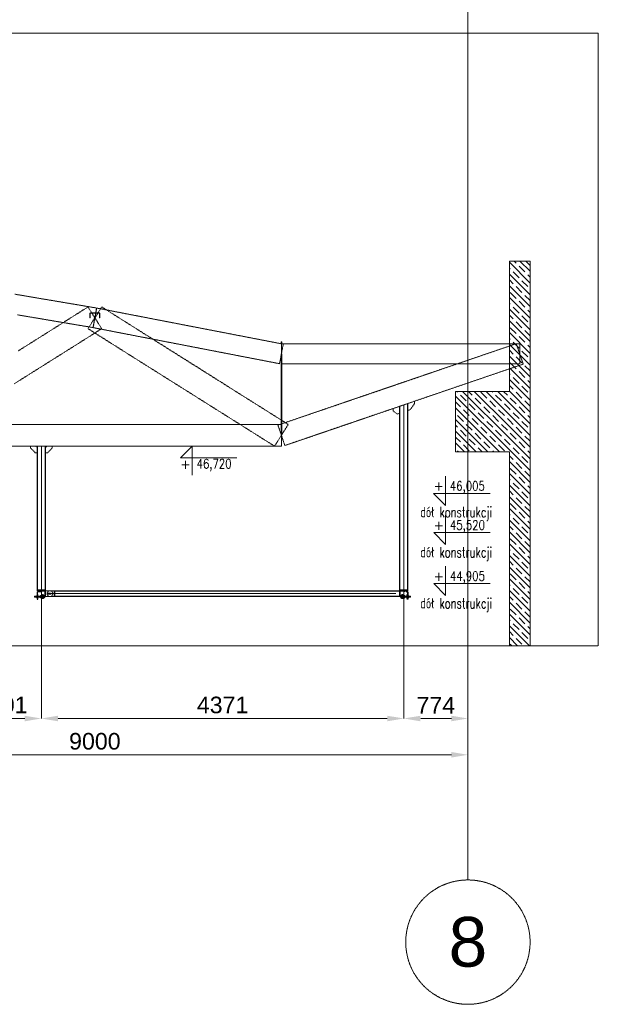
# Model space of a CAD drawing. Header units: millimetres. Extents: x -176817 to 571382, y -58489 to 156123.
# Tile 191 of 256: x 169004 to 175984, y -32271 to -20394. Entities that reach past the tile are written whole.
import ezdxf
from ezdxf.enums import TextEntityAlignment as Align

# ---------------------------------------------------------------- set-up
doc = ezdxf.new("R2010")
doc.units = ezdxf.units.MM
doc.header["$LTSCALE"] = 0.2
for name, pattern in [('AM_ISO02W050', [7.5, 6, -1.5]), ('AM_ISO02W050x2', [3.75, 3, -0.75]), ('AM_ISO08W050', [18, 12, -1.5, 3, -1.5]), ('AM_ISO08W050x2', [9, 6, -0.75, 1.5, -0.75]), ('DASHED', [19.05, 12.7, -6.35]), ('HIDDEN', [9.525, 6.35, -3.175])]:
    doc.linetypes.add(name, pattern=pattern)
doc.layers.get('0').update_dxf_attribs({"lineweight": 13})
doc.layers.get('Defpoints').update_dxf_attribs({"lineweight": 13})
for name, color, linetype, lineweight in [('-A Siatka', 30, 'Continuous', 35), ('-AAA Kontur', 7, 'Continuous', 35), ('-AAA Podkład', 252, 'Continuous', 13), ('-AAA Widok', 2, 'Continuous', 30), ('-AAA Wymiar', 1, 'Continuous', 18), ('-KONTURY', 7, 'Continuous', 35), ('AM_0N', 7, 'Continuous', 13), ('AM_3N', 6, 'AM_ISO02W050', 13), ('AM_4N', 3, 'Continuous', 13), ('AM_7N', 4, 'AM_ISO08W050', 13), ('AM_8', 1, 'Continuous', 13)]:
    doc.layers.add(name, color=color, linetype=linetype, lineweight=lineweight)
doc.layers.add('-AAA Hiden', color=8, linetype='DASHED')
doc.styles.add('ROMANS', font='romans.shx')
doc.styles.get("Standard").update_dxf_attribs({"font": 'arial.ttf'})
doc.dimstyles.new('STANDARD-100', dxfattribs={"dimscale": 100, "dimtxt": 2, "dimasz": 2, "dimexe": 0, "dimexo": 0, "dimgap": 0.6, "dimtad": 1, "dimdec": 0, "dimzin": 12, "dimdsep": 46, "dimtxsty": 'Standard', "dimcen": 1, "dimclrd": 256, "dimclre": 256, "dimclrt": 2, "dimadec": 0, "dimazin": 0, "dimtfac": 1, "dimtdec": 0, "dimtmove": 0, "dimatfit": 3, "dimfxl": 0, "dimtolj": 1, "dimtzin": 0, "dimarcsym": 0})
pattern_1 = [(135, (63905.65, -89940.96), (70.71068, 70.71068), []), (135, (63835.15, -89940.96), (70.71068, 70.71068), [100, -50])]
pattern_2 = [(45, (-54512.95, -43496.4095), (-6.7351921, 6.7351921), []), (45, (-54508.46, -43496.4095), (-6.7351921, 6.7351921), [])]
pattern_3 = [(45, (-58268.814, -43496.4095), (-6.7351921, 6.7351921), []), (45, (-58264.324, -43496.4095), (-6.7351921, 6.7351921), [])]

# ---------------------------------------------------------------- blocks, each defined once
blk = doc.blocks.new('*U1073')
at = {"layer": 'AM_0N'}
for p, q in [((-66, 5), (-67, 4)), ((-67, -4), (-67, 4)), ((-1, 5), (-66, 5)), ((-66, -5), (-66, 5)), ((3, 5), (-1, 5)), ((-1, -5), (-1, 5)), ((-1, 5), (-1, 5)), ((4, 8), (3, 8)), ((3, 8), (3, 5)), ((3, 5), (3, -5)), ((4, -8), (4, 8)), ((4, 8), (9, 8)), ((4, 8), (4, 8)), ((9, 0), (4, 0)), ((9, -8), (9, 8)), ((-67, -4), (-66, -5)), ((-1, -5), (-66, -5)), ((3, -5), (-1, -5)), ((-1, -5), (-1, -5)), ((3, -5), (3, -8)), ((4, -8), (3, -8)), ((4, -8), (9, -8)), ((4, -8), (4, -8))]:
    blk.add_line(p, q, dxfattribs=at)
for centre in [(-3, 4), (-3, -4)]:
    blk.add_arc(centre, 12.3, 339.7054, 20.2946, dxfattribs=at)
at = {"layer": 'AM_4N'}
for p, q in [((-1, 4), (-67, 4)), ((-1, 4), (-1, 5)), ((-1, -4), (-67, -4)), ((-1, -4), (-1, -5))]:
    blk.add_line(p, q, dxfattribs=at)
at = {"layer": 'AM_7N', "linetype": 'AM_ISO08W050x2'}
blk.add_line((12, 0), (-70, 0), dxfattribs=at)
blk = doc.blocks.new('*U1058')
at = {"layer": 'AM_0N'}
for p, q in [((6, -1), (-6, -1)), ((-6, -1), (-6, -2)), ((6, -2), (-6, -2)), ((-6, -2), (-2, -5)), ((3, -6), (-3, -6)), ((-3, -20), (-3, -6)), ((-3, -6), (-2, -6)), ((3, -20), (-3, -20)), ((-2, -21), (-3, -20)), ((2, -5), (-2, -5)), ((-2, -6), (-2, -5)), ((-2, -21), (2, -21)), ((6, -2), (2, -5)), ((2, -6), (2, -5)), ((3, -6), (2, -6)), ((2, -21), (3, -20)), ((3, -20), (3, -6)), ((6, -2), (6, -1))]:
    blk.add_line(p, q, dxfattribs=at)
at = {"layer": 'AM_3N', "linetype": 'AM_ISO02W050x2'}
for p, q in [((-3, -1), (0, -5)), ((-1, -4), (-1, -1)), ((1, -4), (-1, -4)), ((3, -1), (0, -5)), ((1, -4), (1, -1))]:
    blk.add_line(p, q, dxfattribs=at)
at = {"layer": 'AM_4N'}
for p, q in [((-2, -6), (-2, -21)), ((-2, -6), (-2, -6)), ((2, -6), (2, -21)), ((2, -6), (2, -6))]:
    blk.add_line(p, q, dxfattribs=at)
at = {"layer": 'AM_7N', "linetype": 'AM_ISO08W050x2'}
blk.add_line((0, 2), (0, -24), dxfattribs=at)
blk = doc.blocks.new('*U1059')
at = {"layer": 'AM_0N'}
for p, q in [((6, -12), (-6, -12)), ((-6, -12), (-6, -14)), ((-6, -14), (6, -14)), ((6, -14), (6, -12))]:
    blk.add_line(p, q, dxfattribs=at)
at = {"layer": 'AM_7N', "linetype": 'AM_ISO08W050x2'}
blk.add_line((0, -17), (0, -9), dxfattribs=at)
blk = doc.blocks.new('*U1060')
at = {"layer": 'AM_0N'}
for p, q in [((-6, -14), (-4, -14)), ((-6, -14), (-6, -18)), ((-6, -18), (-4, -19)), ((4, -14), (-4, -14)), ((4, -19), (-4, -19)), ((-3, -14), (-3, -18)), ((3, -14), (3, -18)), ((6, -14), (4, -14)), ((6, -18), (4, -19)), ((6, -14), (6, -18))]:
    blk.add_line(p, q, dxfattribs=at)
for centre, radius, start, end in [((-4, -16), 2.55, 55.5615, 115.5615), ((-4, -16), 2.55, 244.4385, 304.4385), ((0, -23), 9.54, 72.383, 107.617), ((0, -9), 9.54, 252.383, 287.617), ((4, -16), 2.55, 64.4385, 124.4385), ((4, -16), 2.55, 235.5615, 295.5615)]:
    blk.add_arc(centre, radius, start, end, dxfattribs=at)
at = {"layer": 'AM_7N', "linetype": 'AM_ISO08W050x2'}
blk.add_line((0, -11), (0, -22), dxfattribs=at)
blk = doc.blocks.new('okucie')
at = {"layer": 'AM_8'}
h = blk.add_hatch(dxfattribs=at)
h.set_pattern_fill('ANSI31', color=256, scale=0.5, style=0)
h.set_pattern_definition([(45, (-21727.3335, 85443.8012), (-1.122532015, 1.122532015), [])])
h.paths.add_polyline_path([(-4, -5), (-4, -4), (-6, -1), (-20, -1), (-20, -5)])
h.paths.add_polyline_path([(20, -5), (20, -1), (6, -1), (4, -4), (4, -5)])
h = blk.add_hatch(dxfattribs=at)
h.set_pattern_fill('ANSI31', color=256, scale=0.5, angle=90, style=0)
h.set_pattern_definition([(135, (-21776.6445, 85446.8), (-1.122532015, -1.122532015), [])])
h.paths.add_polyline_path([(-4, -8), (-20, -8), (-20, -12), (-4, -12)])
h.paths.add_polyline_path([(20, -8), (4, -8), (4, -12), (6, -12), (20, -12)])
at = {"layer": '-AAA Widok'}
for p, q in [((-4, -4, 0), (4, -4, 0)), ((-4, -12, 0), (-4, -8)), ((4, -12, 0), (4, -8))]:
    blk.add_line(p, q, dxfattribs=at)
for points in [[(-20, -5), (20, -5), (20, -1), (-20, -1)], [(-20, -12), (20, -12), (20, -8), (-20, -8)]]:
    blk.add_lwpolyline(points, close=True, dxfattribs=at)
at = {"layer": '-AAA Widok', "elevation": 0}
blk.add_lwpolyline([(-20, -5), (20, -5), (20, -1), (-20, -1)], close=True, dxfattribs=at)
for points in [[(-6, -1), (-4, -4), (-4, -5)], [(6, -1), (4, -4), (4, -5)]]:
    blk.add_lwpolyline(points, dxfattribs=at)
at = {"layer": '-AAA Wymiar'}
for p, q in [((-20, -8), (-20, -5)), ((20, -8), (20, -5))]:
    blk.add_line(p, q, dxfattribs=at)
at = {"layer": 'AM_0N'}
for name in ['*U1058', '*U1059', '*U1060']:
    blk.add_blockref(name, (0, 0), dxfattribs=at)
blk = doc.blocks.new('*U1074')
at = {"layer": 'AM_0N'}
for p, q in [((42.5, 14), (22.5, 14)), ((22.5, 14), (22.5, 12)), ((22.5, 12), (42.5, 12)), ((42.5, 12), (42.5, 14))]:
    blk.add_line(p, q, dxfattribs=at)
at = {"layer": 'AM_7N', "linetype": 'AM_ISO08W050x2'}
blk.add_line((32.5, 9), (32.5, 17), dxfattribs=at)
blk = doc.blocks.new('*U1075')
at = {"layer": 'AM_0N'}
for p, q in [((23, 21), (25, 22)), ((23, 15), (23, 21)), ((23, 15), (25, 14)), ((25, 22), (40, 22)), ((25, 14), (40, 14)), ((28, 15), (28, 21)), ((37, 15), (37, 21)), ((42, 21), (40, 22)), ((42, 15), (40, 14)), ((42, 15), (42, 21))]:
    blk.add_line(p, q, dxfattribs=at)
for centre, radius, start, end in [((26, 18), 4.08, 55.5615, 115.5615), ((26, 18), 4.08, 244.4385, 304.4385), ((32, 7), 15.3, 72.383, 107.617), ((32, 30), 15.3, 252.383, 287.617), ((39, 18), 4.08, 64.4385, 124.4385), ((39, 18), 4.08, 235.5615, 295.5615)]:
    blk.add_arc(centre, radius, start, end, dxfattribs=at)
at = {"layer": 'AM_7N', "linetype": 'AM_ISO08W050x2'}
blk.add_line((32, 11), (32, 25), dxfattribs=at)
blk = doc.blocks.new('*U1076')
at = {"layer": 'AM_0N'}
for p, q in [((-37, 10), (-37, -10)), ((-35, 10), (-37, 10)), ((-35, -10), (-35, 10)), ((-37, -10), (-35, -10))]:
    blk.add_line(p, q, dxfattribs=at)
at = {"layer": 'AM_7N', "linetype": 'AM_ISO08W050x2'}
blk.add_line((-32, 0), (-40, 0), dxfattribs=at)
blk = doc.blocks.new('*U1077')
at = {"layer": 'AM_0N'}
for p, q in [((-44, 9), (-45, 7)), ((-45, -7), (-45, 7)), ((-38, 9), (-44, 9)), ((-38, 5), (-44, 5)), ((-38, 9), (-37, 7)), ((-37, -7), (-37, 7)), ((-44, -9), (-45, -7)), ((-38, -5), (-44, -5)), ((-38, -9), (-44, -9)), ((-38, -9), (-37, -7))]:
    blk.add_line(p, q, dxfattribs=at)
for centre, radius, start, end in [((-41, 7), 4.08, 154.4385, 214.4385), ((-30, 0), 15.3, 162.383, 197.617), ((-42, 7), 4.08, 325.5615, 25.5615), ((-53, 0), 15.3, 342.383, 17.617), ((-41, -7), 4.08, 145.5615, 205.5615), ((-42, -7), 4.08, 334.4385, 34.4385)]:
    blk.add_arc(centre, radius, start, end, dxfattribs=at)
at = {"layer": 'AM_7N', "linetype": 'AM_ISO08W050x2'}
blk.add_line((-34, 0), (-48, 0), dxfattribs=at)
blk = doc.blocks.new('*U1078')
at = {"layer": 'AM_0N'}
for p, q in [((43, 9), (23, 9)), ((23, 9), (23, 7)), ((23, 7), (43, 7)), ((43, 7), (43, 9))]:
    blk.add_line(p, q, dxfattribs=at)
at = {"layer": 'AM_7N', "linetype": 'AM_ISO08W050x2'}
blk.add_line((33, 4), (33, 12), dxfattribs=at)
blk = doc.blocks.new('*U1079')
at = {"layer": 'AM_0N'}
for p, q in [((43, 7), (23, 7)), ((23, 7), (23, 5)), ((23, 5), (43, 5)), ((43, 5), (43, 7))]:
    blk.add_line(p, q, dxfattribs=at)
at = {"layer": 'AM_7N', "linetype": 'AM_ISO08W050x2'}
blk.add_line((33, 2), (33, 10), dxfattribs=at)
blk = doc.blocks.new('*U1080')
at = {"layer": 'AM_0N'}
for p, q in [((43, -6), (23, -6)), ((23, -6), (23, -8)), ((23, -8), (43, -8)), ((43, -8), (43, -6))]:
    blk.add_line(p, q, dxfattribs=at)
at = {"layer": 'AM_7N', "linetype": 'AM_ISO08W050x2'}
blk.add_line((33, -11), (33, -3), dxfattribs=at)
blk = doc.blocks.new('*U1081')
at = {"layer": 'AM_0N'}
for p, q in [((28, 26), (28, 25)), ((28, 26), (37, 26)), ((28, -9), (28, 25)), ((28, 25), (38, 25)), ((38, 25), (37, 26)), ((38, -9), (38, 25)), ((23, -20), (23, -15)), ((23, -15), (25, -15)), ((23, -20), (24, -20)), ((41, -20), (24, -20)), ((28, -14), (25, -14)), ((25, -15), (25, -14)), ((25, -15), (40, -15)), ((28, -9), (38, -9)), ((28, -9), (28, -10)), ((28, -14), (28, -10)), ((37, -14), (28, -14)), ((28, -20), (28, -15)), ((38, -9), (37, -10)), ((37, -14), (37, -10)), ((40, -14), (37, -14)), ((37, -20), (37, -15)), ((40, -15), (40, -14)), ((40, -15), (42, -15)), ((42, -20), (41, -20)), ((42, -20), (42, -15))]:
    blk.add_line(p, q, dxfattribs=at)
at = {"layer": 'AM_0N', "extrusion": (0, 0, -1)}
for centre, radius, start, end in [((-25, -16), 4.34, 235.5531, 295.5531), ((-33, -4), 16.2, 252.3875, 287.6125), ((-40, -16), 4.34, 244.4469, 304.4469)]:
    blk.add_arc(centre, radius, start, end, dxfattribs=at)
at = {"layer": 'AM_4N'}
for p, q in [((28, -9), (28, 26)), ((37, -9), (37, 26)), ((28, -9), (28, -10)), ((37, -9), (37, -10))]:
    blk.add_line(p, q, dxfattribs=at)
at = {"layer": 'AM_7N', "linetype": 'AM_ISO08W050x2'}
blk.add_line((33, -23), (33, 29), dxfattribs=at)
blk = doc.blocks.new('*U1082')
at = {"layer": 'AM_0N'}
for p, q in [((22.5, -12), (42.5, -12)), ((22.5, -14), (22.5, -12)), ((42.5, -14), (22.5, -14)), ((42.5, -12), (42.5, -14))]:
    blk.add_line(p, q, dxfattribs=at)
at = {"layer": 'AM_7N', "linetype": 'AM_ISO08W050x2'}
blk.add_line((32.5, -9), (32.5, -17), dxfattribs=at)
blk = doc.blocks.new('N3')
at = {"layer": '-AAA Widok'}
blk.add_lwpolyline([(52, -12), (5, -12, -0.414214), (0, -7), (0, 7, -0.414214), (5, 12), (52, 12), (52, 9), (5, 9, 0.414214), (3, 7), (3, -7, 0.414214), (5, -9), (52, -9)], format="xyb", close=True, dxfattribs=at)
blk.add_lwpolyline([(52, 12), (52, 9), (5, 9, 0.414214), (3, 7), (3, -7, 0.414214), (5, -9), (52, -9), (52, -12)], format="xyb", dxfattribs=at)
at = {"layer": '-AAA Widok', "color": 42, "rotation": 180}
blk.add_blockref('okucie', (32, -7), dxfattribs=at)
at = {"layer": 'AM_0N'}
for name in ['*U1073', '*U1081']:
    blk.add_blockref(name, (0, 0), dxfattribs=at)
at = {"layer": 'AM_0N', "color": 42}
for name in ['*U1077', '*U1076', '*U1074', '*U1075', '*U1078', '*U1079', '*U1082', '*U1080']:
    blk.add_blockref(name, (0, 0), dxfattribs=at)
blk = doc.blocks.new('Profil rev.B')
at = {"layer": '-A Siatka', "linetype": 'HIDDEN', "const_width": 3, "elevation": 0}
blk.add_lwpolyline([(33882, -40), (29505, -40)], dxfattribs=at)
at = {"layer": '-KONTURY'}
blk.add_line((33861, -30, 0), (33861, -50, 0), dxfattribs=at)
at = {"layer": '-AAA Kontur'}
blk.add_blockref('N3', (29492, -39, 0), dxfattribs=at)
at = {"layer": '-AAA Kontur', "xscale": -1}
blk.add_blockref('N3', (33893, -39, 0), dxfattribs=at)
blk = doc.blocks.new('*D873')
at = {"layer": '-AAA Podkład', "linetype": 'HIDDEN', "lineweight": -2, "ltscale": 5, "transparency": 16777216}
for p, q in [((26350, -46782), (26350, -46945)), ((35350, -46782), (35350, -46945)), ((35150, -46945), (26550, -46945))]:
    blk.add_line(p, q, dxfattribs=at)
at = {"layer": '-AAA Podkład', "linetype": 'HIDDEN', "ltscale": 5, "transparency": 16777216}
for points in [[(26550, -46911), (26550, -46978), (26350, -46945)], [(35150, -46911), (35150, -46978), (35350, -46945)]]:
    blk.add_solid(points, dxfattribs=at)
at = {"layer": 'Defpoints', "color": 0, "linetype": 'HIDDEN', "ltscale": 5, "transparency": 16777216}
for p in [(26350, -46782), (35350, -46782), (26350, -46945)]:
    blk.add_point(p, dxfattribs=at)
at = {"layer": '-AAA Podkład', "color": 2, "linetype": 'HIDDEN', "ltscale": 5, "transparency": 16777216, "insert": (30850, -46783), "char_height": 200, "attachment_point": 5}
blk.add_mtext('\\A1;9000', dxfattribs=at)
blk = doc.blocks.new('*D877')
at = {"layer": '-AAA Podkład', "linetype": 'HIDDEN', "lineweight": -2, "ltscale": 5, "transparency": 16777216}
for p, q in [((34577, -44919), (34577, -46507)), ((35350, -46358), (35350, -46507)), ((35150, -46507), (34777, -46507))]:
    blk.add_line(p, q, dxfattribs=at)
at = {"layer": '-AAA Podkład', "linetype": 'HIDDEN', "ltscale": 5, "transparency": 16777216}
for points in [[(34777, -46474), (34777, -46541), (34577, -46507)], [(35150, -46474), (35150, -46541), (35350, -46507)]]:
    blk.add_solid(points, dxfattribs=at)
at = {"layer": 'Defpoints', "color": 0, "linetype": 'HIDDEN', "ltscale": 5, "transparency": 16777216}
for p in [(34577, -44919, 0), (35350, -46358), (34577, -46507)]:
    blk.add_point(p, dxfattribs=at)
at = {"layer": '-AAA Podkład', "color": 2, "linetype": 'HIDDEN', "ltscale": 5, "transparency": 16777216, "insert": (34963, -46347), "char_height": 200, "attachment_point": 5}
blk.add_mtext('\\A1;774', dxfattribs=at)
blk = doc.blocks.new('*D878')
at = {"layer": '-AAA Podkład', "linetype": 'HIDDEN', "lineweight": -2, "ltscale": 5, "transparency": 16777216}
for p, q in [((30205, -44947), (30205, -46507)), ((34577, -44919), (34577, -46507)), ((34377, -46507), (30405, -46507))]:
    blk.add_line(p, q, dxfattribs=at)
at = {"layer": '-AAA Podkład', "linetype": 'HIDDEN', "ltscale": 5, "transparency": 16777216}
for points in [[(30405, -46474), (30405, -46541), (30205, -46507)], [(34377, -46474), (34377, -46541), (34577, -46507)]]:
    blk.add_solid(points, dxfattribs=at)
at = {"layer": 'Defpoints', "color": 0, "linetype": 'HIDDEN', "ltscale": 5, "transparency": 16777216}
for p in [(30205, -44947, 0), (34577, -44919, 0), (30205, -46507)]:
    blk.add_point(p, dxfattribs=at)
at = {"layer": '-AAA Podkład', "color": 2, "linetype": 'HIDDEN', "ltscale": 5, "transparency": 16777216, "insert": (32391, -46345), "char_height": 200, "attachment_point": 5}
blk.add_mtext('\\A1;4371', dxfattribs=at)
blk = doc.blocks.new('*D879')
at = {"layer": '-AAA Podkład', "linetype": 'HIDDEN', "lineweight": -2, "ltscale": 5, "transparency": 16777216}
for p, q in [((29404, -44949), (29404, -46507)), ((30205, -44947), (30205, -46507)), ((30005, -46507), (29604, -46507))]:
    blk.add_line(p, q, dxfattribs=at)
at = {"layer": '-AAA Podkład', "linetype": 'HIDDEN', "ltscale": 5, "transparency": 16777216}
for points in [[(29604, -46474), (29604, -46541), (29404, -46507)], [(30005, -46474), (30005, -46541), (30205, -46507)]]:
    blk.add_solid(points, dxfattribs=at)
at = {"layer": 'Defpoints', "color": 0, "linetype": 'HIDDEN', "ltscale": 5, "transparency": 16777216}
for p in [(29404, -44949, 0), (30205, -44947, 0), (29404, -46507)]:
    blk.add_point(p, dxfattribs=at)
at = {"layer": '-AAA Podkład', "color": 2, "linetype": 'HIDDEN', "ltscale": 5, "transparency": 16777216, "insert": (29805, -46345), "char_height": 200, "attachment_point": 5}
blk.add_mtext('\\A1;801', dxfattribs=at)
blk = doc.blocks.new('poziom')
at = {"color": 4}
for p, q in [((0, 1.176), (0, 0.076)), ((-0.446, 0.522), (1.685, 0.522)), ((-0.446, 0.522), (0, 0.076))]:
    blk.add_line(p, q, dxfattribs=at)
at = {"color": 2, "style": 'ROMANS'}
blk.add_attdef('+', text='', height=0.35, dxfattribs=at).set_placement((-0.254, 0.632), align=Align.CENTER)
at = {"color": 2, "style": 'ROMANS', "width": 0.8}
blk.add_attdef('POZIOM', text='', height=0.35, dxfattribs=at).set_placement((0.824, 0.632), align=Align.CENTER)
blk = doc.blocks.new('A$C0ED537D3')
at = {"layer": '-AAA Hiden', "extrusion": (0, 1, 0)}
blk.add_lwpolyline([(0, 0), (-50, 0)], dxfattribs=at)
at = {"layer": '-AAA Hiden', "extrusion": (-1, 0, 0)}
blk.add_lwpolyline([(3.5, 0), (0, 0)], dxfattribs=at)
for points, elevation in [([(0, 0), (100, 0)], -50), ([(95.5, 0), (17, 0)], -42)]:
    blk.add_lwpolyline(points, dxfattribs=dict(at, elevation=elevation))
at = {"layer": '-AAA Hiden', "extrusion": (0, 1, 0)}
for points, elevation in [([(-33, 0), (-4.5, 0)], -8), ([(-50, 0), (-46.5, 0)], -100)]:
    blk.add_lwpolyline(points, dxfattribs=dict(at, elevation=elevation))
at = {"layer": '-AAA Hiden', "extrusion": (0, 0, -1)}
for centre, radius, start, end in [((-4.5, -3.5), 4.5, 270, 0), ((-33, -17), 9, 90, 180), ((-46.5, -95.5), 4.5, 270, 0)]:
    blk.add_arc(centre, radius, start, end, dxfattribs=at)
blk = doc.blocks.new('Podkład rev.B')
at = {"layer": '-AAA Podkład', "linetype": 'HIDDEN', "ltscale": 5}
h = blk.add_hatch(dxfattribs=at)
h.set_pattern_fill('JIS_STN_1E', color=256, scale=100, style=0)
h.set_pattern_definition(pattern_1)
h.paths.add_polyline_path([(35850, -45629.3), (36100, -45629.3), (36100, -40991), (35850, -40991)])
h = blk.add_hatch(dxfattribs=at)
h.set_pattern_fill('JIS_STN_1E', color=256, scale=100, style=0)
h.set_pattern_definition(pattern_1)
h.paths.add_polyline_path([(35200, -42561), (35850, -42561), (35850, -43291), (35200, -43291)])
h = blk.add_hatch(dxfattribs=at)
h.set_pattern_fill('ANSI32', color=256, angle=360)
h.set_pattern_definition(pattern_3)
edge = h.paths.add_edge_path()
edge.add_line((30205.5, -44966), (30155.5, -44966))
edge = h.paths.add_edge_path()
edge.add_line((30172.5, -44974), (30201, -44974))
edge = h.paths.add_edge_path()
edge.add_line((30163.5, -45061.5), (30163.5, -44983))
edge = h.paths.add_edge_path()
edge.add_line((30155.5, -44966), (30155.5, -45066))
edge = h.paths.add_edge_path()
edge.add_ellipse((30172.5, -44983), major_axis=(0, 9), ratio=1, start_angle=360, end_angle=450, ccw=False)
edge = h.paths.add_edge_path()
edge.add_ellipse((30159, -45061.5), major_axis=(0, 4.5), ratio=1, start_angle=180, end_angle=270, ccw=False)
edge = h.paths.add_edge_path()
edge.add_line((30155.5, -45066), (30159, -45066))
edge = h.paths.add_edge_path()
edge.add_ellipse((30201, -44969.5), major_axis=(0, 4.5), ratio=1, start_angle=180, end_angle=270, ccw=False)
edge = h.paths.add_edge_path()
edge.add_line((30205.5, -44969.5), (30205.5, -44966))
h = blk.add_hatch(dxfattribs=at)
h.set_pattern_fill('ANSI32', color=256, angle=360)
h.set_pattern_definition(pattern_3)
h.paths.add_polyline_path([(30205.5, -44966), (30205.5, -44967.9, 0.4142136), (30210.6, -44973), (30243.4, -44973, -0.4142136), (30248.5, -44978.1), (30248.5, -45030.9, 0.4142136), (30253.6, -45036), (30255.5, -45036), (30255.5, -44966)])
h = blk.add_hatch(dxfattribs=at)
h.set_pattern_fill('ANSI32', color=256, angle=360)
h.set_pattern_definition(pattern_2)
h.paths.add_polyline_path([(34576.5, -44966), (34576.5, -44967.9, -0.4142136), (34571.4, -44973), (34538.6, -44973, 0.4142136), (34533.5, -44978.1), (34533.5, -45030.9, -0.4142136), (34528.4, -45036), (34526.5, -45036), (34526.5, -44966)])
h = blk.add_hatch(dxfattribs=at)
h.set_pattern_fill('ANSI32', color=256, angle=360)
h.set_pattern_definition(pattern_2)
edge = h.paths.add_edge_path()
edge.add_line((34576.5, -44966), (34626.5, -44966))
edge = h.paths.add_edge_path()
edge.add_line((34609.5, -44974), (34581, -44974))
edge = h.paths.add_edge_path()
edge.add_line((34618.5, -45061.5), (34618.5, -44983))
edge = h.paths.add_edge_path()
edge.add_line((34626.5, -44966), (34626.5, -45066))
edge = h.paths.add_edge_path()
edge.add_ellipse((34609.5, -44983), major_axis=(0, 9), ratio=1, start_angle=270, end_angle=360, ccw=False)
edge = h.paths.add_edge_path()
edge.add_ellipse((34623, -45061.5), major_axis=(0, 4.5), ratio=1, start_angle=90, end_angle=180, ccw=False)
edge = h.paths.add_edge_path()
edge.add_line((34626.5, -45066), (34623, -45066))
edge = h.paths.add_edge_path()
edge.add_ellipse((34581, -44969.5), major_axis=(0, 4.5), ratio=1, start_angle=90, end_angle=180, ccw=False)
edge = h.paths.add_edge_path()
edge.add_line((34576.5, -44969.5), (34576.5, -44966))
for p, q in [((35350, 2544.3, 0), (35350, -48454.9, 0)), ((35850, -40991, 0), (35850, -42561, 0)), ((35850, -40991, 0), (36100, -40991, 0)), ((36100, -40991, 0), (36100, -45629.3, 0)), ((35850, -41311, 0), (35850, -42561, 0)), ((34576.5, -42724.1, 0), (34576.5, -44954, 0)), ((30205.5, -43221, 0), (30205.5, -44954, 0)), ((35850, -43291, 0), (35850, -45629.3, 0)), ((30300.5, -45001, 0), (34481.5, -45001, 0)), ((34526.5, -44970, 0), (30368, -44970, 0)), ((30155.5, -45030, 0), (30163.5, -45030, 0)), ((30155.5, -45046, 0), (30163.5, -45046, 0)), ((30368, -45032, 0), (34526.5, -45032, 0)), ((34626.5, -45030, 0), (34618.5, -45030, 0)), ((34626.5, -45046, 0), (34618.5, -45046, 0))]:
    blk.add_line(p, q, dxfattribs=at)
at = {"layer": '-AAA Podkład', "linetype": 'HIDDEN', "ltscale": 5, "extrusion": (0, 1, 0)}
blk.add_line((33100, -42141, 0), (33100, -43091, 0), dxfattribs=at)
blk.add_line((33100, -42141, 0), (33100, -43091, 0), dxfattribs=at)
at = {"layer": '-AAA Podkład', "linetype": 'HIDDEN', "ltscale": 5, "elevation": 0}
for points in [[(36922.7, -38239.2), (-1301.7, -38239.2), (-1301.7, -45629.3), (36922.7, -45629.3)], [(30155.5, -43301), (30131.5, -43301), (30075.5, -43245), (30075.5, -43221), (30139.5, -43221), (30155.5, -43237)], [(30155.5, -44954), (30255.5, -44954), (30255.5, -43221), (30155.5, -43221)], [(30255.5, -43301), (30279.5, -43301), (30335.5, -43245), (30335.5, -43221), (30271.5, -43221), (30255.5, -43237)], [(30155.5, -44966), (30255.5, -44966), (30255.5, -44954), (30155.5, -44954)], [(30320, -45036), (30255.5, -45036), (30255.5, -44966), (30320, -44966), (30340, -44986), (30340, -45016)], [(30295.5, -44966), (30360, -44966), (30360, -45036), (30295.5, -45036), (30275.5, -45016), (30275.5, -44986)], [(30368, -44966), (30360, -44966), (30360, -45036), (30368, -45036)], [(34526.5, -44966), (34626.5, -44966), (34626.5, -44954), (34526.5, -44954)]]:
    blk.add_lwpolyline(points, close=True, dxfattribs=at)
at = {"layer": '-AAA Podkład', "linetype": 'HIDDEN', "ltscale": 5}
for points in [[(30830, -41792.2), (30840, -41733), (30850, -41673.9), (30860, -41614.7), (30870, -41555.5), (30799.7, -41543.7), (30729.4, -41531.8), (30659.1, -41519.9), (30588.8, -41508), (30518.4, -41496.1), (30448.1, -41484.2), (30377.8, -41472.3), (30307.5, -41460.5), (30237.2, -41448.6), (30166.9, -41436.7), (30096.6, -41424.8), (30026.3, -41412.9), (29955.9, -41401), (29885.6, -41389.1)], [(29915.9, -41637.7), (29986.2, -41649.6), (30056.6, -41661.4), (30126.9, -41673.3), (30197.2, -41685.2), (30267.5, -41697.1), (30337.8, -41709), (30408.1, -41720.9), (30478.4, -41732.8), (30548.7, -41744.6), (30619.1, -41756.5), (30689.4, -41768.4), (30759.7, -41780.3), (30830, -41792.2)], [(30932.6, -41805), (30891.3, -41739.4), (30850, -41673.9), (30808.7, -41608.3), (30767.4, -41542.7), (30697.1, -41587), (30626.8, -41631.3), (30556.5, -41675.6), (30486.1, -41719.8), (30415.8, -41764.1), (30345.5, -41808.4), (30275.2, -41852.7), (30204.9, -41897), (30134.6, -41941.3), (30064.3, -41985.6), (29994, -42029.8), (29923.6, -42074.1)], [(29877.9, -42469.3), (29948.2, -42425), (30018.5, -42380.7), (30088.9, -42336.4), (30159.2, -42292.1), (30229.5, -42247.9), (30299.8, -42203.6), (30370.1, -42159.3), (30440.4, -42115), (30510.7, -42070.7), (30581, -42026.4), (30651.4, -41982.2), (30721.7, -41937.9), (30792, -41893.6), (30862.3, -41849.3), (30932.6, -41805)], [(33017.4, -43222.1), (33058.7, -43156.5), (33100, -43091), (33141.3, -43025.4), (33182.6, -42959.8), (33112.3, -42915.5), (33042, -42871.2), (32971.7, -42827), (32901.4, -42782.7), (32831, -42738.4), (32760.7, -42694.1), (32690.4, -42649.8), (32620.1, -42605.5), (32549.8, -42561.3), (32479.5, -42517), (32409.2, -42472.7), (32338.9, -42428.4), (32268.5, -42384.1), (32198.2, -42339.8), (32127.9, -42295.5), (32057.6, -42251.3), (31987.3, -42207), (31917, -42162.7), (31846.7, -42118.4), (31776.4, -42074.1), (31706, -42029.8), (31635.7, -41985.6), (31565.4, -41941.3), (31495.1, -41897), (31424.8, -41852.7), (31354.5, -41808.4), (31284.2, -41764.1), (31213.9, -41719.8), (31143.5, -41675.6), (31073.2, -41631.3), (31002.9, -41587), (30932.6, -41542.7), (30891.3, -41608.3), (30850, -41673.9), (30808.7, -41739.4), (30767.4, -41805), (30837.7, -41849.3), (30908, -41893.6), (30978.3, -41937.9), (31048.6, -41982.2), (31119, -42026.4), (31189.3, -42070.7), (31259.6, -42115), (31329.9, -42159.3), (31400.2, -42203.6), (31470.5, -42247.9), (31540.8, -42292.1), (31611.1, -42336.4), (31681.5, -42380.7), (31751.8, -42425), (31822.1, -42469.3), (31892.4, -42513.6), (31962.7, -42557.9), (32033, -42602.1), (32103.3, -42646.4), (32173.6, -42690.7), (32244, -42735), (32314.3, -42779.3), (32384.6, -42823.6), (32454.9, -42867.8), (32525.2, -42912.1), (32595.5, -42956.4), (32665.8, -43000.7), (32736.1, -43045), (32806.5, -43089.3), (32876.8, -43133.6), (32947.1, -43177.8), (33017.4, -43222.1)], [(33077.2, -42227), (33088.6, -42168.1), (33100, -42109.2), (33111.4, -42050.3), (33122.8, -41991.3), (33052.5, -41977.7), (32982.2, -41964.1), (32911.9, -41950.5), (32841.5, -41936.9), (32771.2, -41923.3), (32700.9, -41909.7), (32630.6, -41896.1), (32560.3, -41882.5), (32490, -41868.9), (32419.7, -41855.3), (32349.4, -41841.7), (32279, -41828.1), (32208.7, -41814.5), (32138.4, -41800.9), (32068.1, -41787.3), (31997.8, -41773.7), (31927.5, -41760.1), (31857.2, -41746.5), (31786.9, -41732.9), (31716.5, -41719.3), (31646.2, -41705.7), (31575.9, -41692.1), (31505.6, -41678.5), (31435.3, -41664.9), (31365, -41651.3), (31294.7, -41637.7), (31224.4, -41624.1), (31154, -41610.5), (31083.7, -41596.9), (31013.4, -41583.3), (30943.1, -41569.7), (30872.8, -41556), (30861.4, -41615), (30850, -41673.9), (30838.6, -41732.8), (30827.2, -41791.7), (30897.5, -41805.3), (30967.8, -41818.9), (31038.1, -41832.5), (31108.5, -41846.1), (31178.8, -41859.7), (31249.1, -41873.3), (31319.4, -41886.9), (31389.7, -41900.5), (31460, -41914.1), (31530.3, -41927.7), (31600.6, -41941.3), (31671, -41954.9), (31741.3, -41968.5), (31811.6, -41982.1), (31881.9, -41995.7), (31952.2, -42009.3), (32022.5, -42022.9), (32092.8, -42036.5), (32163.1, -42050.1), (32233.5, -42063.7), (32303.8, -42077.3), (32374.1, -42090.9), (32444.4, -42104.6), (32514.7, -42118.2), (32585, -42131.8), (32655.3, -42145.4), (32725.6, -42159), (32796, -42172.6), (32866.3, -42186.2), (32936.6, -42199.8), (33006.9, -42213.4), (33077.2, -42227)], [(30790, -41621.8), (30790, -41673.9), (30794, -41673.9), (30794, -41621.8), (30794, -41621.7), (30794, -41621.6), (30794, -41621.6), (30794, -41621.5), (30794, -41621.4), (30794, -41621.3), (30794.1, -41621.2), (30794.1, -41621.1), (30794.1, -41621), (30794.1, -41620.9), (30794.1, -41620.8), (30794.2, -41620.7), (30794.2, -41620.6), (30794.2, -41620.5), (30794.3, -41620.4), (30794.3, -41620.3), (30794.3, -41620.2), (30794.4, -41620.1), (30794.4, -41620), (30794.5, -41620), (30794.5, -41619.9), (30794.6, -41619.8), (30794.6, -41619.7), (30794.7, -41619.6), (30794.7, -41619.5), (30794.8, -41619.5), (30794.8, -41619.4), (30794.9, -41619.3), (30795, -41619.2), (30795, -41619.2), (30795.1, -41619.1), (30795.2, -41619), (30795.2, -41618.9), (30795.3, -41618.9), (30795.4, -41618.8), (30795.5, -41618.8), (30795.5, -41618.7), (30795.6, -41618.6), (30795.7, -41618.6), (30795.8, -41618.5), (30795.9, -41618.5), (30795.9, -41618.4), (30796, -41618.4), (30796.1, -41618.3), (30796.2, -41618.3), (30796.3, -41618.2), (30796.4, -41618.2), (30796.5, -41618.1), (30796.6, -41618.1), (30796.7, -41618.1), (30796.7, -41618), (30796.8, -41618), (30796.9, -41618), (30797, -41618), (30797.1, -41617.9), (30797.2, -41617.9), (30797.3, -41617.9), (30797.4, -41617.9), (30797.5, -41617.9), (30797.6, -41617.9), (30797.7, -41617.9), (30797.8, -41617.8), (30797.9, -41617.8), (30798, -41617.8), (30850, -41617.8), (30902, -41617.8), (30902.1, -41617.8), (30902.2, -41617.8), (30902.3, -41617.9), (30902.4, -41617.9), (30902.5, -41617.9), (30902.6, -41617.9), (30902.7, -41617.9), (30902.8, -41617.9), (30902.9, -41617.9), (30903, -41618), (30903.1, -41618), (30903.2, -41618), (30903.3, -41618), (30903.3, -41618.1), (30903.4, -41618.1), (30903.5, -41618.1), (30903.6, -41618.2), (30903.7, -41618.2), (30903.8, -41618.3), (30903.9, -41618.3), (30904, -41618.4), (30904.1, -41618.4), (30904.1, -41618.5), (30904.2, -41618.5), (30904.3, -41618.6), (30904.4, -41618.6), (30904.5, -41618.7), (30904.5, -41618.8), (30904.6, -41618.8), (30904.7, -41618.9), (30904.8, -41618.9), (30904.8, -41619), (30904.9, -41619.1), (30905, -41619.2), (30905, -41619.2), (30905.1, -41619.3), (30905.2, -41619.4), (30905.2, -41619.5), (30905.3, -41619.5), (30905.3, -41619.6), (30905.4, -41619.7), (30905.4, -41619.8), (30905.5, -41619.9), (30905.5, -41620), (30905.6, -41620), (30905.6, -41620.1), (30905.7, -41620.2), (30905.7, -41620.3), (30905.7, -41620.4), (30905.8, -41620.5), (30905.8, -41620.6), (30905.8, -41620.7), (30905.9, -41620.8), (30905.9, -41620.9), (30905.9, -41621), (30905.9, -41621.1), (30905.9, -41621.2), (30906, -41621.3), (30906, -41621.4), (30906, -41621.5), (30906, -41621.6), (30906, -41621.6), (30906, -41621.7), (30906, -41621.8), (30906, -41673.9), (30910, -41673.9), (30910, -41621.8), (30910, -41621.6), (30910, -41621.5), (30910, -41621.3), (30910, -41621.1), (30909.9, -41620.9), (30909.9, -41620.7), (30909.9, -41620.5), (30909.8, -41620.3), (30909.8, -41620.1), (30909.8, -41619.9), (30909.7, -41619.7), (30909.7, -41619.5), (30909.6, -41619.3), (30909.5, -41619.2), (30909.5, -41619), (30909.4, -41618.8), (30909.3, -41618.6), (30909.2, -41618.4), (30909.1, -41618.2), (30909.1, -41618.1), (30909, -41617.9), (30908.9, -41617.7), (30908.8, -41617.6), (30908.7, -41617.4), (30908.5, -41617.2), (30908.4, -41617.1), (30908.3, -41616.9), (30908.2, -41616.8), (30908.1, -41616.6), (30907.9, -41616.5), (30907.8, -41616.3), (30907.7, -41616.2), (30907.5, -41616.1), (30907.4, -41615.9), (30907.2, -41615.8), (30907.1, -41615.7), (30906.9, -41615.5), (30906.8, -41615.4), (30906.6, -41615.3), (30906.4, -41615.2), (30906.3, -41615.1), (30906.1, -41615), (30905.9, -41614.9), (30905.8, -41614.8), (30905.6, -41614.7), (30905.4, -41614.6), (30905.2, -41614.5), (30905.1, -41614.5), (30904.9, -41614.4), (30904.7, -41614.3), (30904.5, -41614.2), (30904.3, -41614.2), (30904.1, -41614.1), (30903.9, -41614.1), (30903.8, -41614), (30903.6, -41614), (30903.4, -41614), (30903.2, -41613.9), (30903, -41613.9), (30902.8, -41613.9), (30902.6, -41613.9), (30902.4, -41613.9), (30902.2, -41613.8), (30902, -41613.8), (30850, -41613.8), (30798, -41613.8), (30797.8, -41613.8), (30797.6, -41613.9), (30797.4, -41613.9), (30797.2, -41613.9), (30797, -41613.9), (30796.8, -41613.9), (30796.6, -41614), (30796.4, -41614), (30796.2, -41614), (30796.1, -41614.1), (30795.9, -41614.1), (30795.7, -41614.2), (30795.5, -41614.2), (30795.3, -41614.3), (30795.1, -41614.4), (30794.9, -41614.5), (30794.8, -41614.5), (30794.6, -41614.6), (30794.4, -41614.7), (30794.2, -41614.8), (30794.1, -41614.9), (30793.9, -41615), (30793.7, -41615.1), (30793.6, -41615.2), (30793.4, -41615.3), (30793.2, -41615.4), (30793.1, -41615.5), (30792.9, -41615.7), (30792.8, -41615.8), (30792.6, -41615.9), (30792.5, -41616.1), (30792.3, -41616.2), (30792.2, -41616.3), (30792.1, -41616.5), (30791.9, -41616.6), (30791.8, -41616.8), (30791.7, -41616.9), (30791.6, -41617.1), (30791.5, -41617.2), (30791.3, -41617.4), (30791.2, -41617.6), (30791.1, -41617.7), (30791, -41617.9), (30790.9, -41618.1), (30790.9, -41618.2), (30790.8, -41618.4), (30790.7, -41618.6), (30790.6, -41618.8), (30790.5, -41619), (30790.5, -41619.2), (30790.4, -41619.3), (30790.3, -41619.5), (30790.3, -41619.7), (30790.2, -41619.9), (30790.2, -41620.1), (30790.2, -41620.3), (30790.1, -41620.5), (30790.1, -41620.7), (30790.1, -41620.9), (30790, -41621.1), (30790, -41621.3), (30790, -41621.5), (30790, -41621.6), (30790, -41621.8)], [(36017, -42232.2), (35996, -42170.7), (35975, -42109.2), (35954, -42047.7), (35933, -41986.1), (35843.1, -42016.8), (35753.3, -42047.5), (35663.5, -42078.2), (35573.6, -42108.9), (35483.8, -42139.5), (35393.9, -42170.2), (35304.1, -42200.9), (35214.2, -42231.6), (35124.4, -42262.3), (35034.6, -42293), (34944.7, -42323.6), (34854.9, -42354.3), (34765, -42385), (34675.2, -42415.7), (34585.3, -42446.4), (34495.5, -42477), (34405.6, -42507.7), (34315.8, -42538.4), (34226, -42569.1), (34136.1, -42599.8), (34046.3, -42630.4), (33956.4, -42661.1), (33866.6, -42691.8), (33776.7, -42722.5), (33686.9, -42753.2), (33597.1, -42783.9), (33507.2, -42814.5), (33417.4, -42845.2), (33327.5, -42875.9), (33237.7, -42906.6), (33147.8, -42937.3), (33058, -42967.9), (33079, -43029.5), (33100, -43091), (33121, -43152.5), (33142, -43214), (33231.9, -43183.3), (33321.7, -43152.6), (33411.5, -43121.9), (33501.4, -43091.3), (33591.2, -43060.6), (33681.1, -43029.9), (33770.9, -42999.2), (33860.8, -42968.5), (33950.6, -42937.9), (34040.4, -42907.2), (34130.3, -42876.5), (34220.1, -42845.8), (34310, -42815.1), (34399.8, -42784.5), (34489.7, -42753.8), (34579.5, -42723.1), (34669.4, -42692.4), (34759.2, -42661.7), (34849, -42631), (34938.9, -42600.4), (35028.7, -42569.7), (35118.6, -42539), (35208.4, -42508.3), (35298.3, -42477.6), (35388.1, -42447), (35477.9, -42416.3), (35567.8, -42385.6), (35657.6, -42354.9), (35747.5, -42324.2), (35837.3, -42293.6), (35927.2, -42262.9), (36017, -42232.2)], [(33095.5, -41962.3), (33095.5, -41979.2), (33104.5, -41979.2), (33104.5, -41962.3), (33095.5, -41962.3)], [(35975, -42229.2), (35975, -42169.2), (35975, -42109.2), (35975, -42049.2), (35975, -41989.2), (35885.2, -41989.2), (35795.3, -41989.2), (35705.5, -41989.2), (35615.6, -41989.2), (35525.8, -41989.2), (35435.9, -41989.2), (35346.1, -41989.2), (35256.3, -41989.2), (35166.4, -41989.2), (35076.6, -41989.2), (34986.7, -41989.2), (34896.9, -41989.2), (34807, -41989.2), (34717.2, -41989.2), (34627.3, -41989.2), (34537.5, -41989.2), (34447.7, -41989.2), (34357.8, -41989.2), (34268, -41989.2), (34178.1, -41989.2), (34088.3, -41989.2), (33998.4, -41989.2), (33908.6, -41989.2), (33818.8, -41989.2), (33728.9, -41989.2), (33639.1, -41989.2), (33549.2, -41989.2), (33459.4, -41989.2), (33369.5, -41989.2), (33279.7, -41989.2), (33189.8, -41989.2), (33100, -41989.2), (33100, -42049.2), (33100, -42109.2), (33100, -42169.2), (33100, -42229.2), (33189.8, -42229.2), (33279.7, -42229.2), (33369.5, -42229.2), (33459.4, -42229.2), (33549.2, -42229.2), (33639.1, -42229.2), (33728.9, -42229.2), (33818.8, -42229.2), (33908.6, -42229.2), (33998.4, -42229.2), (34088.3, -42229.2), (34178.1, -42229.2), (34268, -42229.2), (34357.8, -42229.2), (34447.7, -42229.2), (34537.5, -42229.2), (34627.3, -42229.2), (34717.2, -42229.2), (34807, -42229.2), (34896.9, -42229.2), (34986.7, -42229.2), (35076.6, -42229.2), (35166.4, -42229.2), (35256.3, -42229.2), (35346.1, -42229.2), (35435.9, -42229.2), (35525.8, -42229.2), (35615.6, -42229.2), (35705.5, -42229.2), (35795.3, -42229.2), (35885.2, -42229.2), (35975, -42229.2)], [(33095.5, -42109.2), (33095.5, -42170.5), (33095.5, -42231.9), (33095.5, -42293.3), (33095.5, -42354.6), (33095.5, -42416), (33095.5, -42477.3), (33095.5, -42538.7), (33095.5, -42600.1), (33095.5, -42661.4), (33095.5, -42722.8), (33095.5, -42784.2), (33095.5, -42845.5), (33095.5, -42906.9), (33095.5, -42968.2), (33095.5, -43029.6), (33095.5, -43091), (33104.5, -43091), (33104.5, -43029.6), (33104.5, -42968.2), (33104.5, -42906.9), (33104.5, -42845.5), (33104.5, -42784.2), (33104.5, -42722.8), (33104.5, -42661.4), (33104.5, -42600.1), (33104.5, -42538.7), (33104.5, -42477.3), (33104.5, -42416), (33104.5, -42354.6), (33104.5, -42293.3), (33104.5, -42231.9), (33104.5, -42170.5), (33104.5, -42109.2), (33095.5, -42109.2)], [(34626.5, -42791.6), (34653.5, -42782.4), (34706.5, -42708.3), (34706.5, -42679.7)], [(34446.6, -42768.5), (34446.6, -42797), (34499.6, -42834.9), (34515.5, -42829.5), (34526.6, -42825.7)], [(33100, -43221), (33100, -43156), (33100, -43091), (33100, -43026), (33100, -42961), (33029.7, -42961), (32959.4, -42961), (32889.1, -42961), (32818.8, -42961), (32748.4, -42961), (32678.1, -42961), (32607.8, -42961), (32537.5, -42961), (32467.2, -42961), (32396.9, -42961), (32326.6, -42961), (32256.3, -42961), (32185.9, -42961), (32115.6, -42961), (32045.3, -42961), (31975, -42961), (31904.7, -42961), (31834.4, -42961), (31764.1, -42961), (31693.8, -42961), (31623.4, -42961), (31553.1, -42961), (31482.8, -42961), (31712.5, -42961), (31642.2, -42961), (31571.9, -42961), (31501.6, -42961), (31431.3, -42961), (31360.9, -42961), (31290.6, -42961), (31220.3, -42961), (31150, -42961), (31079.7, -42961), (31009.4, -42961), (30939.1, -42961), (30868.8, -42961), (30798.4, -42961), (30728.1, -42961), (30657.8, -42961), (30587.5, -42961), (30517.2, -42961), (30446.9, -42961), (30376.6, -42961), (30306.3, -42961), (30235.9, -42961), (30165.6, -42961), (30095.3, -42961), (30025, -42961), (29954.7, -42961), (29584.4, -42961)], [(29584.4, -43221), (29954.7, -43221), (30025, -43221), (30095.3, -43221), (30165.6, -43221), (30235.9, -43221), (30306.3, -43221), (30376.6, -43221), (30446.9, -43221), (30517.2, -43221), (30587.5, -43221), (30657.8, -43221), (30728.1, -43221), (30798.4, -43221), (30868.8, -43221), (30939.1, -43221), (31009.4, -43221), (31079.7, -43221), (31150, -43221), (31220.3, -43221), (31290.6, -43221), (31360.9, -43221), (31431.3, -43221), (31501.6, -43221), (31571.9, -43221), (31642.2, -43221), (31712.5, -43221), (31482.8, -43221), (31553.1, -43221), (31623.4, -43221), (31693.8, -43221), (31764.1, -43221), (31834.4, -43221), (31904.7, -43221), (31975, -43221), (32045.3, -43221), (32115.6, -43221), (32185.9, -43221), (32256.3, -43221), (32326.6, -43221), (32396.9, -43221), (32467.2, -43221), (32537.5, -43221), (32607.8, -43221), (32678.1, -43221), (32748.4, -43221), (32818.8, -43221), (32889.1, -43221), (32959.4, -43221), (33029.7, -43221), (33100, -43221)]]:
    blk.add_lwpolyline(points, dxfattribs=at)
at = {"layer": '-AAA Podkład', "linetype": 'HIDDEN', "ltscale": 5, "elevation": 0}
for points in [[(36100, -40991), (35850, -40991), (35850, -41291)], [(35850, -42561), (35850, -42561), (35200, -42561), (35200, -43291), (35850, -43291)], [(34526.6, -42741.2), (34526.5, -44954), (34626.5, -44954), (34626.5, -42707)], [(34530.5, -42739.8), (34530.5, -44954)], [(34622.5, -44954), (34622.5, -42708.4)], [(30159.5, -43221), (30159.5, -44954)], [(30251.5, -44954), (30251.5, -43221)], [(34526.5, -44966), (30368, -44966), (30368, -45036), (34526.5, -45036)]]:
    blk.add_lwpolyline(points, dxfattribs=at)
for points in [[(30255.5, -44966), (30205.5, -44966), (30205.5, -44967.9, 0.4142136), (30210.6, -44973), (30243.4, -44973, -0.4142136), (30248.5, -44978.1), (30248.5, -45030.9, 0.4142136), (30253.6, -45036), (30255.5, -45036)], [(30287.5, -45007.5), (30313.5, -45007.5, 1), (30313.5, -44994.5), (30287.5, -44994.5, 1)], [(34526.5, -44966), (34576.5, -44966), (34576.5, -44967.9, -0.4142136), (34571.4, -44973), (34538.6, -44973, 0.4142136), (34533.5, -44978.1), (34533.5, -45030.9, -0.4142136), (34528.4, -45036), (34526.5, -45036)]]:
    blk.add_lwpolyline(points, format="xyb", close=True, dxfattribs=at)
at = {"layer": '-AAA Podkład', "linetype": 'HIDDEN', "ltscale": 5, "extrusion": (1, 0, 0), "elevation": 34626.5}
blk.add_lwpolyline([(-45028, 0), (-45048, 0)], dxfattribs=at)
at = {"layer": '-AAA Podkład', "linetype": 'HIDDEN', "ltscale": 5}
for centre, radius in [((30300.5, -45001, 0), 6.5), ((30300.5, -45001, 0), 6.5), ((35350, -49204.9, 0), 750)]:
    blk.add_circle(centre, radius, dxfattribs=at)
ref = blk.add_blockref('poziom', (32024.5, -43196.5, 0), dxfattribs=dict(at, xscale=-320, yscale=320, zscale=320, rotation=180))
ref.add_attrib('POZIOM', '46,720', dxfattribs={"layer": '0', "color": 2, "height": 112, "style": 'ROMANS', "width": 0.8}).set_placement((32288.1, -43489.5, 0), align=Align.CENTER)
ref.add_attrib('+', '+', dxfattribs={"layer": '0', "color": 2, "height": 112, "style": 'ROMANS'}).set_placement((31943.3, -43494.8, 0), align=Align.CENTER)
at = {"layer": '-AAA Podkład', "linetype": 'HIDDEN', "ltscale": 5, "xscale": 320, "yscale": 320, "zscale": 320}
for p, values in [((35079.3, -43960.4, 0), {'POZIOM': '46,005', '+': '+'}), ((35080.4, -44432, 0), {'POZIOM': '45,520', '+': '+'}), ((35080.4, -45047.5, 0), {'POZIOM': '44,905', '+': '+'})]:
    blk.add_blockref('poziom', p, dxfattribs=at).add_auto_attribs(values)
at = {"layer": '-AAA Podkład', "linetype": 'HIDDEN', "ltscale": 5, "xscale": -1}
blk.add_blockref('A$C0ED537D3', (30205.5, -44966, 0), dxfattribs=at)
at = {"layer": '-AAA Podkład', "linetype": 'HIDDEN', "ltscale": 5}
blk.add_blockref('A$C0ED537D3', (34576.5, -44966, 0), dxfattribs=at)
at = {"layer": '-AAA Podkład', "linetype": 'HIDDEN', "ltscale": 5, "style": 'ROMANS', "width": 0.7}
for p in [(35207.6, -44079.5, 0), (35207.6, -44563.9, 0), (35207.6, -45179.5, 0)]:
    blk.add_text('dół konstrukcji', height=125, dxfattribs=at).set_placement(p, align=Align.CENTER)
at = {"layer": '-AAA Podkład', "linetype": 'HIDDEN', "ltscale": 5, "insert": (35350, -49204.9, 0), "char_height": 600, "attachment_point": 5}
blk.add_mtext('\\A1;8', dxfattribs=at)
at = {"layer": '-AAA Podkład', "linetype": 'HIDDEN', "ltscale": 5}
dim = blk.add_linear_dim(base=(29404.4, -46507.2, 0), p1=(30205.5, -44946.9, 0), p2=(29404.4, -44949.4, 0), dimstyle='STANDARD-100', dxfattribs=at)
dim.commit()
dim.dimension.update_dxf_attribs({"geometry": '*D879', "text_midpoint": (29805, -46507.2, 0), "dimtype": 128})
for base, p1, p2, picture, middle in [((30205.5, -46507.2, 0), (34576.5, -44919.4, 0), (30205.5, -44946.9, 0), '*D878', (32391, -46345, 0)), ((34576.5, -46507.20452, 0), (35350.00001, -46357.92115, 0), (34576.5, -44919.35806, 0), '*D877', (34963.25, -46347.20452, 0)), ((26350, -46944.7, 0), (35350, -46781.6, 0), (26350, -46781.6, 0), '*D873', (30850, -46782.6, 0))]:
    dim = blk.add_linear_dim(base=base, p1=p1, p2=p2, dimstyle='STANDARD-100', dxfattribs=at)
    dim.commit()
    dim.dimension.update_dxf_attribs({"geometry": picture, "text_midpoint": middle})

msp = doc.modelspace()

# ---------------------------------------------------------------- block references
at = {"layer": '-AAA Widok'}
msp.add_blockref('Profil rev.B', (139759.1948, -27315.4403, 0), dxfattribs=at)
at = {"layer": '-AAA Wymiar'}
msp.add_blockref('Podkład rev.B', (139060.9118, 17683.4632, 0), dxfattribs=at)

doc.saveas('drawing.dxf')
